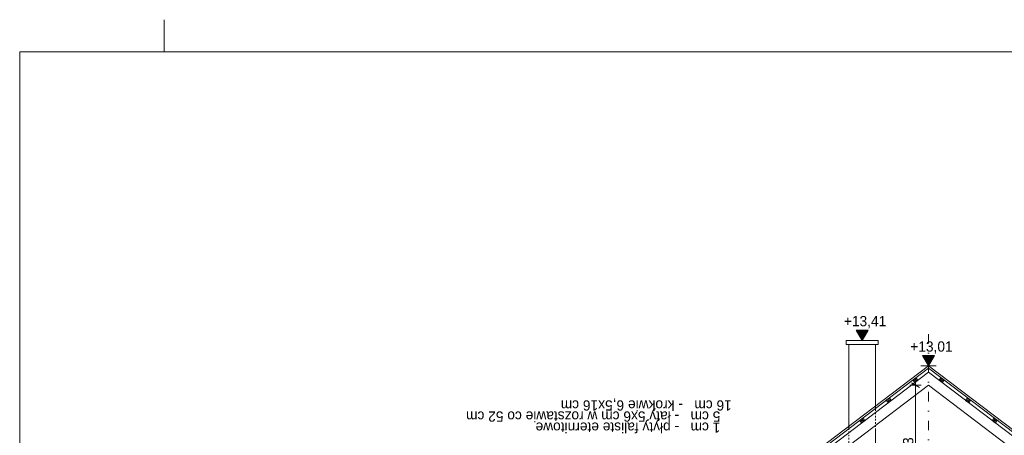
# Model space of a CAD drawing. Extents: x -686885 to -413214, y -23370 to 153194.
# Tile 49 of 145: x -634635 to -619305, y -398 to 6080. Entities that reach past the tile are written whole.
import ezdxf

# ---------------------------------------------------------------- set-up
doc = ezdxf.new("R2010")
doc.units = 0
doc.header["$MEASUREMENT"] = 0
doc.linetypes.add('Dot & Dashed', pattern=[450, 150, -150, 0, -150])
doc.linetypes.add('Hidden Line', pattern=[50, 25, -25])
for name, color, linetype, lineweight in [('0_Nr_Pióra__21', 7, 'Continuous', 9), ('0_Nr_Pióra__5', 7, 'Continuous', 13), ('ARCH TABELA_Nr_Pióra__21', 7, 'Continuous', 9), ('INWENT DACH_Nr_Pióra__21', 7, 'Continuous', 9), ('INWENT KONST. DREWNIANA_Nr_Pióra__21', 7, 'Continuous', 9), ('INWENT OPISY_Nr_Pióra__1', 7, 'Continuous', 25), ('INWENT OPISY_Nr_Pióra__21', 7, 'Continuous', 9), ('INWENT WYMIARY_Nr_Pióra__21', 7, 'Continuous', 9), ('INWENT.ŚCIANY_Nr_Pióra__5', 7, 'Continuous', 13)]:
    doc.layers.add(name, color=color, linetype=linetype, lineweight=lineweight)
doc.layers.add('INWENT WYMIARY', color=7, linetype='Continuous')
doc.styles.add('GENERATED_STYLE_1', font='txt')
doc.styles.add('GENERATED_STYLE_6', font='txt')
doc.dimstyles.new('GENERATED_STYLE__11', dxfattribs={"dimtxt": 0.18, "dimasz": 182.4, "dimexe": 0.18, "dimexo": 0.0625, "dimgap": 0.09, "dimtad": 0, "dimtih": 1, "dimtoh": 1, "dimdec": 4, "dimzin": 0, "dimdsep": 46, "dimcen": 0.09, "dimadec": 0, "dimazin": 0, "dimtfac": 1, "dimtdec": 4, "dimtmove": 0, "dimatfit": 3, "dimldrblk": 'ARROWHEAD_5', "dimfxl": 0, "dimtolj": 1, "dimtzin": 0, "dimarcsym": 0})
doc.dimstyles.new('GENERATED_STYLE__3', dxfattribs={"dimtxt": 160.000002, "dimasz": 91.2, "dimexe": 0.18, "dimexo": 0, "dimgap": 0.09, "dimtad": 1, "dimdec": 0, "dimlfac": 0.1, "dimzin": 0, "dimdsep": 46, "dimtxsty": 'GENERATED_STYLE_1', "dimblk": 'ARROWHEAD_2', "dimblk1": 'ARROWHEAD_2', "dimblk2": 'ARROWHEAD_2', "dimcen": 0.09, "dimclrd": 7, "dimclre": 7, "dimclrt": 7, "dimazin": 0, "dimtfac": 1, "dimtdec": 4, "dimtmove": 0, "dimatfit": 3, "dimfxl": 0, "dimtolj": 1, "dimtzin": 0, "dimarcsym": 0})
doc.dimstyles.new('GENERATED_STYLE__9', dxfattribs={"dimtxt": 160.000002, "dimasz": 110.144928, "dimexe": 0.18, "dimexo": 40, "dimgap": 0.09, "dimtad": 1, "dimtih": 1, "dimtoh": 1, "dimdec": 0, "dimzin": 0, "dimdsep": 46, "dimtxsty": 'GENERATED_STYLE_1', "dimblk": 'ARROWHEAD_5', "dimblk1": 'ARROWHEAD_5', "dimblk2": 'ARROWHEAD_5', "dimcen": 0.09, "dimclrd": 7, "dimclre": 7, "dimclrt": 7, "dimazin": 0, "dimtfac": 1, "dimtdec": 4, "dimtmove": 0, "dimatfit": 3, "dimfxl": 0, "dimtolj": 1, "dimtzin": 0, "dimarcsym": 0})

# ---------------------------------------------------------------- blocks, each defined once
blk = doc.blocks.new('*D590')
at = {"layer": 'INWENT WYMIARY_Nr_Pióra__21', "linetype": 'Continuous'}
for p, q in [((-620598, 384), (-620778, 384)), ((-620628, 349), (-620748, 419)), ((-620688, 384), (-620688, 443)), ((-620688, -1650), (-620688, 384)), ((-620598, -1650), (-620778, -1650)), ((-620748, -1615), (-620628, -1684))]:
    blk.add_line(p, q, dxfattribs=at)
at = {"layer": 'INWENT WYMIARY_Nr_Pióra__21', "char_height": 160, "attachment_point": 7, "rotation": 90, "style": 'GENERATED_STYLE_1'}
for s, insert in [('{203}', (-620720, -786)), ('{15}', (-620720, -2039)), ('{199}', (-620720, -3051)), ('{15}', (-620720, -4179)), ('{186}', (-620720, -5074)), ('{2}', (-620720, -5765)), ('{14}', (-620904, -5992)), ('{26}', (-620720, -6459)), ('{258}', (-620720, -7766)), ('{34}', (-620720, -9072)), ('{319}', (-620720, -10888))]:
    blk.add_mtext(s, dxfattribs=dict(at, insert=insert))
blk = doc.blocks.new('ARROWHEAD_2')
at = {"color": 0, "linetype": 'Continuous', "lineweight": 0}
for p, q in [((0, 0), (-1, 0)), ((-0.38, -0.66), (0.38, 0.66))]:
    blk.add_line(p, q, dxfattribs=at)
blk = doc.blocks.new('Wymiary_69', base_point=(-620486, 685))
at = {"layer": 'INWENT WYMIARY_Nr_Pióra__21', "linetype": 'Continuous'}
blk.add_hatch(color=256, dxfattribs=at).paths.add_polyline_path([(-620486, 685), (-620579, 845), (-620393, 845)], flags=0)
for p, q in [((-620486, 685), (-620579, 845)), ((-620579, 845), (-620393, 845)), ((-620393, 845), (-620486, 685)), ((-620486, 685), (-620606, 685)), ((-620486, 685), (-620366, 685))]:
    blk.add_line(p, q, dxfattribs=at)
at = {"layer": 'INWENT WYMIARY_Nr_Pióra__21', "insert": (-620770, 877), "char_height": 160, "attachment_point": 7, "style": 'GENERATED_STYLE_1'}
blk.add_mtext('{+13,01}', dxfattribs=at)
blk = doc.blocks.new('Wymiary_70', base_point=(-621518, 1080))
at = {"layer": 'INWENT WYMIARY_Nr_Pióra__21', "linetype": 'Continuous'}
blk.add_hatch(color=256, dxfattribs=at).paths.add_polyline_path([(-621518, 1080), (-621611, 1240), (-621426, 1240)], flags=0)
for p, q in [((-621518, 1080), (-621611, 1240)), ((-621611, 1240), (-621426, 1240)), ((-621426, 1240), (-621518, 1080)), ((-621518, 1080), (-621638, 1080)), ((-621518, 1080), (-621398, 1080))]:
    blk.add_line(p, q, dxfattribs=at)
at = {"layer": 'INWENT WYMIARY_Nr_Pióra__21', "insert": (-621803, 1272), "char_height": 160, "attachment_point": 7, "style": 'GENERATED_STYLE_1'}
blk.add_mtext('{+13,41}', dxfattribs=at)
blk = doc.blocks.new('*D777')
at = {"layer": '0_Nr_Pióra__5', "linetype": 'Continuous'}
for points in [[(-627114, -4647), (-627024, -4721), (-627073, -4756)], [(-626719, -5820), (-626753, -5709), (-626693, -5707)]]:
    blk.add_hatch(color=256, dxfattribs=at).paths.add_polyline_path(points, flags=0)
for p, q in [((-627114, -4647), (-627024, -4721)), ((-627114, -4647), (-627073, -4756)), ((-627024, -4721), (-627073, -4756)), ((-626753, -5709), (-626693, -5707)), ((-626719, -5820), (-626753, -5709)), ((-626719, -5820), (-626693, -5707))]:
    blk.add_line(p, q, dxfattribs=at)
blk.add_arc((-628659, -5820), 1939, 3.3084, 33.8916, dxfattribs=at)
at = {"layer": '0_Nr_Pióra__21', "insert": (-626669, -5230), "char_height": 160, "attachment_point": 7, "style": 'GENERATED_STYLE_1'}
blk.add_mtext('{37,20°}', dxfattribs=at)
blk = doc.blocks.new('ARROWHEAD_5')
at = {"color": 0, "linetype": 'Continuous', "lineweight": 0}
blk.add_line((0, 0), (-1, 0), dxfattribs=at)
blk.add_solid([(-1, 0.2679), (0, 0), (-1, -0.2679), (-1, 0.2679)], dxfattribs=at)

msp = doc.modelspace()

# ---------------------------------------------------------------- linework, layer by layer
at = {"layer": 'ARCH TABELA_Nr_Pióra__21', "linetype": 'Continuous'}
for p, q in [((-632384.9, 5580.4), (-632384.9, 6080.4)), ((-632384.9, 5580.4), (-632384.9, 6080.4)), ((-634634.9, 5580.4), (-634634.9, -22869.6)), ((-634634.9, 5580.4), (-593884.9, 5580.4))]:
    msp.add_line(p, q, dxfattribs=at)
at = {"layer": 'INWENT DACH_Nr_Pióra__21', "linetype": 'Continuous'}
for p, q in [((-629460.4, -6126.9), (-620485.8, 685.2)), ((-629442.3, -6150.8), (-620485.8, 647.5)), ((-611511.2, -6126.9), (-620485.8, 685.2)), ((-611529.3, -6150.8), (-620485.8, 647.5))]:
    msp.add_line(p, q, dxfattribs=at)
at = {"layer": 'INWENT KONST. DREWNIANA_Nr_Pióra__21', "linetype": 'Dot & Dashed'}
msp.add_line((-620485.8, -1669.6), (-620485.8, 1300.8), dxfattribs=at)
at = {"layer": 'INWENT KONST. DREWNIANA_Nr_Pióra__21', "linetype": 'Continuous'}
for p, q in [((-629396.1, -6178.5), (-620485.8, 584.8)), ((-620728.3, 463.5), (-620680.5, 499.8)), ((-620698, 423.7), (-620728.3, 463.5)), ((-620650.2, 460), (-620728.3, 463.5)), ((-620698, 423.7), (-620680.5, 499.8)), ((-620650.2, 460), (-620698, 423.7)), ((-620680.5, 499.8), (-620650.2, 460)), ((-611575.5, -6178.5), (-620485.8, 584.8)), ((-620291.2, 499.8), (-620321.4, 460)), ((-620321.4, 460), (-620243.4, 463.5)), ((-620321.4, 460), (-620273.6, 423.7)), ((-620243.4, 463.5), (-620291.2, 499.8)), ((-620273.6, 423.7), (-620291.2, 499.8)), ((-620273.6, 423.7), (-620243.4, 463.5)), ((-629233.8, -6256.2), (-620485.8, 383.9)), ((-611737.8, -6256.2), (-620485.8, 383.9)), ((-621142.5, 149.1), (-621094.7, 185.4)), ((-621112.2, 109.3), (-621094.7, 185.4)), ((-621094.7, 185.4), (-621064.4, 145.6)), ((-619877, 185.4), (-619907.2, 145.6)), ((-619829.2, 149.1), (-619877, 185.4)), ((-619859.4, 109.3), (-619877, 185.4)), ((-621112.2, 109.3), (-621142.5, 149.1)), ((-621064.4, 145.6), (-621142.5, 149.1)), ((-621064.4, 145.6), (-621112.2, 109.3)), ((-619907.2, 145.6), (-619829.2, 149.1)), ((-619907.2, 145.6), (-619859.4, 109.3)), ((-619859.4, 109.3), (-619829.2, 149.1)), ((-621556.7, -165.3), (-621508.9, -129)), ((-621526.4, -205.1), (-621508.9, -129)), ((-621508.9, -129), (-621478.6, -168.8)), ((-619462.8, -129), (-619493, -168.8)), ((-619415, -165.3), (-619462.8, -129)), ((-619445.2, -205.1), (-619462.8, -129)), ((-621526.4, -205.1), (-621556.7, -165.3)), ((-621478.6, -168.8), (-621556.7, -165.3)), ((-621478.6, -168.8), (-621526.4, -205.1)), ((-619493, -168.8), (-619415, -165.3)), ((-619493, -168.8), (-619445.2, -205.1)), ((-619445.2, -205.1), (-619415, -165.3))]:
    msp.add_line(p, q, dxfattribs=at)
at = {"layer": 'INWENT.ŚCIANY_Nr_Pióra__5', "linetype": 'Continuous'}
for p, q in [((-621768.3, 1080.4), (-621268.3, 1080.4)), ((-621768.3, 1020.4), (-621768.3, 1080.4)), ((-621268.3, 1080.4), (-621268.3, 1020.4)), ((-621768.3, 1020.4), (-621268.3, 1020.4)), ((-621728.3, -311.3), (-621728.3, 1020.4)), ((-621308.3, 1020.4), (-621308.3, 7.5)), ((-621308.3, -293.8), (-621308.3, -1649.6))]:
    msp.add_line(p, q, dxfattribs=at)
at = {"layer": 'INWENT.ŚCIANY_Nr_Pióra__5', "linetype": 'Hidden Line'}
for p, q in [((-621308.3, 7.5), (-621308.3, -293.8)), ((-621728.3, -612.6), (-621728.3, -311.3))]:
    msp.add_line(p, q, dxfattribs=at)

# ---------------------------------------------------------------- block references
at = {"layer": 'INWENT WYMIARY', "linetype": 'Continuous'}
for name, p in [('Wymiary_70', (-621518.3, 1080.4)), ('Wymiary_69', (-620485.8, 685.2))]:
    msp.add_blockref(name, p, dxfattribs=at)

# ---------------------------------------------------------------- texts
at = {"layer": 'INWENT OPISY_Nr_Pióra__1', "linetype": 'Continuous', "insert": (-623547.8, -357.9), "char_height": 160, "width": 4900.628, "attachment_point": 1, "rotation": 180, "line_spacing_factor": 0.648398, "style": 'GENERATED_STYLE_6'}
msp.add_mtext('{   1 cm   - płyty faliste eternitowe\\P   5 cm   - łaty 5x6 cm w rozstawie co 52 cm\\P16 cm   - krokwie 6,5x16 cm}', dxfattribs=at)

# ---------------------------------------------------------------- dimensions: what is measured, and where the dimension line sits
at = {"linetype": 'Continuous'}
dim = msp.add_angular_dim_3p(base=(-626820.7, -5201.1), center=(-628658.6, -5819.6), p1=(-620485.8, 383.9), p2=(-612293.3, -5819.6), dimstyle='GENERATED_STYLE__9', dxfattribs=at)
dim.commit()
dim.dimension.update_dxf_attribs({"geometry": '*D777', "text_midpoint": (-626351.6, -5150), "dimtype": 165})
at = {"layer": 'INWENT WYMIARY', "linetype": 'Continuous'}
dim = msp.add_linear_dim(base=(-620688.3, -12329.6), p1=(-620720.5, -1649.6), p2=(-620485.8, 383.9), angle=90, dimstyle='GENERATED_STYLE__3', dxfattribs=at)
dim.commit()
dim.dimension.update_dxf_attribs({"geometry": '*D590', "text_midpoint": (-620800.3, -604.3)})

# ---------------------------------------------------------------- leaders
at = {"layer": 'INWENT OPISY_Nr_Pióra__21', "linetype": 'Continuous', "annotation_type": 0, "has_hookline": 1, "hookline_direction": 1, "text_width": 1191.4}
msp.add_leader([(-619659.6, -1733.9), (-618187.5, 342.1), (-617873.5, 342.1)], dimstyle='GENERATED_STYLE__11', dxfattribs=at)

doc.saveas('drawing.dxf')
